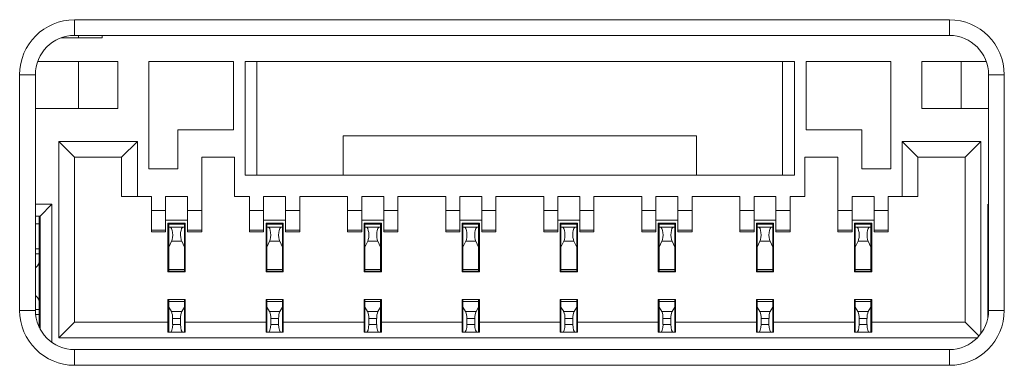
# Model space of a CAD drawing. Extents: x 0 to 841, y 0 to 594.
# Tile 23 of 69: x 501.1 to 513.65, y 295.4 to 299.8. Entities that reach past the tile are written whole.
import ezdxf

# ---------------------------------------------------------------- set-up
doc = ezdxf.new("R2010")
doc.units = 0

msp = doc.modelspace()

# ---------------------------------------------------------------- linework, layer by layer
at = {"color": 7, "lineweight": 13, "ltscale": 0.278749}
for p, q in [((512.948, 299.802), (501.798, 299.802)), ((512.948, 299.602), (501.798, 299.602)), ((501.798, 295.602), (512.948, 295.602)), ((501.798, 295.402), (512.948, 295.402))]:
    msp.add_line(p, q, dxfattribs=at)
at = {"color": 7, "lineweight": 13, "ltscale": 0.005}
for p, q in [((501.798, 299.602), (501.798, 299.802)), ((512.948, 299.602), (512.948, 299.802)), ((501.298, 299.102), (501.098, 299.102)), ((513.448, 299.102), (513.648, 299.102)), ((502.398, 297.552), (502.598, 297.552)), ((512.348, 297.552), (512.548, 297.552)), ((503.198, 297.212), (502.998, 297.212)), ((503.198, 297.198), (502.998, 297.198)), ((504.448, 297.212), (504.248, 297.212)), ((504.448, 297.198), (504.248, 297.198)), ((505.698, 297.212), (505.498, 297.212)), ((505.698, 297.198), (505.498, 297.198)), ((506.948, 297.212), (506.748, 297.212)), ((506.948, 297.198), (506.748, 297.198)), ((508.198, 297.212), (507.998, 297.212)), ((508.198, 297.198), (507.998, 297.198)), ((509.448, 297.212), (509.248, 297.212)), ((509.448, 297.198), (509.248, 297.198)), ((510.698, 297.212), (510.498, 297.212)), ((510.698, 297.198), (510.498, 297.198)), ((511.948, 297.212), (511.748, 297.212)), ((511.948, 297.198), (511.748, 297.198)), ((502.998, 296.62), (503.198, 296.62)), ((502.998, 296.602), (503.198, 296.602)), ((504.248, 296.62), (504.448, 296.62)), ((504.248, 296.602), (504.448, 296.602)), ((505.498, 296.62), (505.698, 296.62)), ((505.498, 296.602), (505.698, 296.602)), ((506.748, 296.62), (506.948, 296.62)), ((506.748, 296.602), (506.948, 296.602)), ((507.998, 296.62), (508.198, 296.62)), ((507.998, 296.602), (508.198, 296.602)), ((509.248, 296.62), (509.448, 296.62)), ((509.248, 296.602), (509.448, 296.602)), ((510.498, 296.62), (510.698, 296.62)), ((510.498, 296.602), (510.698, 296.602)), ((511.748, 296.62), (511.948, 296.62)), ((511.748, 296.602), (511.948, 296.602)), ((502.998, 296.242), (503.198, 296.242)), ((503.198, 296.216), (502.998, 296.216)), ((504.248, 296.242), (504.448, 296.242)), ((504.448, 296.216), (504.248, 296.216)), ((505.498, 296.242), (505.698, 296.242)), ((505.698, 296.216), (505.498, 296.216)), ((506.748, 296.242), (506.948, 296.242)), ((506.948, 296.216), (506.748, 296.216)), ((507.998, 296.242), (508.198, 296.242)), ((508.198, 296.216), (507.998, 296.216)), ((509.248, 296.242), (509.448, 296.242)), ((509.448, 296.216), (509.248, 296.216)), ((510.498, 296.242), (510.698, 296.242)), ((510.698, 296.216), (510.498, 296.216)), ((511.748, 296.242), (511.948, 296.242)), ((511.948, 296.216), (511.748, 296.216)), ((501.298, 296.102), (501.098, 296.102)), ((513.448, 296.102), (513.648, 296.102)), ((501.798, 295.602), (501.798, 295.402)), ((512.948, 295.602), (512.948, 295.402))]:
    msp.add_line(p, q, dxfattribs=at)
at = {"color": 7, "lineweight": 13, "ltscale": 0.013014}
msp.add_line((502.148, 299.572), (501.628, 299.572), dxfattribs=at)
at = {"color": 7, "lineweight": 13, "ltscale": 0.000749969}
for p, q in [((501.848, 299.572), (501.848, 299.602)), ((502.148, 299.602), (502.148, 299.572))]:
    msp.add_line(p, q, dxfattribs=at)
at = {"color": 7, "lineweight": 13, "ltscale": 0.025505}
msp.add_line((501.328, 299.272), (502.348, 299.272), dxfattribs=at)
at = {"color": 7, "lineweight": 13, "ltscale": 0.015}
for p, q in [((501.848, 298.672), (501.848, 299.272)), ((502.348, 299.272), (502.348, 298.672)), ((512.598, 298.672), (512.598, 299.272)), ((513.098, 299.272), (513.098, 298.672))]:
    msp.add_line(p, q, dxfattribs=at)
at = {"color": 7, "lineweight": 13, "ltscale": 0.03425}
for p, q in [((502.743, 297.902), (502.743, 299.272)), ((512.203, 299.272), (512.203, 297.902))]:
    msp.add_line(p, q, dxfattribs=at)
at = {"color": 7, "lineweight": 13, "ltscale": 0.027}
for p, q in [((502.743, 299.272), (503.823, 299.272)), ((511.123, 299.272), (512.203, 299.272))]:
    msp.add_line(p, q, dxfattribs=at)
at = {"color": 7, "lineweight": 13, "ltscale": 0.02175}
for p, q in [((503.823, 299.272), (503.823, 298.402)), ((511.123, 298.402), (511.123, 299.272))]:
    msp.add_line(p, q, dxfattribs=at)
at = {"color": 7, "lineweight": 13, "ltscale": 0.03625}
for p, q in [((503.973, 297.822), (503.973, 299.272)), ((504.123, 299.272), (504.123, 297.822)), ((510.823, 297.822), (510.823, 299.272)), ((510.973, 299.272), (510.973, 297.822))]:
    msp.add_line(p, q, dxfattribs=at)
at = {"color": 7, "lineweight": 13, "ltscale": 0.175}
for p, q in [((503.973, 299.272), (510.973, 299.272)), ((510.973, 297.822), (503.973, 297.822))]:
    msp.add_line(p, q, dxfattribs=at)
at = {"color": 7, "lineweight": 13, "ltscale": 0.020505}
msp.add_line((512.598, 299.272), (513.419, 299.272), dxfattribs=at)
at = {"color": 7, "lineweight": 13, "ltscale": 0.075}
for p, q in [((501.098, 299.102), (501.098, 296.102)), ((501.298, 299.102), (501.298, 296.102)), ((513.448, 296.102), (513.448, 299.102)), ((513.648, 296.102), (513.648, 299.102))]:
    msp.add_line(p, q, dxfattribs=at)
at = {"color": 7, "lineweight": 13, "ltscale": 0.02625}
msp.add_line((502.348, 298.672), (501.298, 298.672), dxfattribs=at)
at = {"color": 7, "lineweight": 13, "ltscale": 0.021249}
msp.add_line((513.448, 298.672), (512.598, 298.672), dxfattribs=at)
at = {"color": 7, "lineweight": 13, "ltscale": 0.01775}
for p, q in [((503.823, 298.402), (503.113, 298.402)), ((511.833, 298.402), (511.123, 298.402))]:
    msp.add_line(p, q, dxfattribs=at)
at = {"color": 7, "lineweight": 13, "ltscale": 0.0125}
for p, q in [((503.113, 298.402), (503.113, 297.902)), ((505.223, 298.322), (505.223, 297.822)), ((509.723, 297.822), (509.723, 298.322)), ((511.833, 297.902), (511.833, 298.402)), ((502.398, 298.052), (502.398, 297.552)), ((503.838, 298.052), (503.838, 297.552)), ((511.108, 297.552), (511.108, 298.052)), ((512.548, 298.052), (512.548, 297.552))]:
    msp.add_line(p, q, dxfattribs=at)
at = {"color": 7, "lineweight": 13, "ltscale": 0.1125}
msp.add_line((509.723, 298.322), (505.223, 298.322), dxfattribs=at)
at = {"color": 7, "lineweight": 13, "ltscale": 0.0625}
msp.add_line((501.598, 295.752), (501.598, 298.252), dxfattribs=at)
at = {"color": 7, "lineweight": 13, "ltscale": 0.025}
for p, q in [((501.598, 298.252), (502.598, 298.252)), ((512.348, 298.252), (513.348, 298.252))]:
    msp.add_line(p, q, dxfattribs=at)
at = {"color": 7, "lineweight": 13, "ltscale": 0.007071}
for p, q in [((501.798, 298.052), (501.598, 298.252)), ((502.398, 298.052), (502.598, 298.252)), ((512.348, 298.252), (512.548, 298.052)), ((513.348, 298.252), (513.148, 298.052)), ((501.798, 295.952), (501.598, 295.752))]:
    msp.add_line(p, q, dxfattribs=at)
at = {"color": 7, "lineweight": 13, "ltscale": 0.0175}
for p, q in [((502.598, 298.252), (502.598, 297.552)), ((512.348, 297.552), (512.348, 298.252))]:
    msp.add_line(p, q, dxfattribs=at)
at = {"color": 7, "lineweight": 13, "ltscale": 0.06125}
msp.add_line((513.348, 298.252), (513.348, 295.802), dxfattribs=at)
at = {"color": 7, "lineweight": 13, "ltscale": 0.0525}
for p, q in [((501.798, 295.952), (501.798, 298.052)), ((513.148, 295.952), (513.148, 298.052))]:
    msp.add_line(p, q, dxfattribs=at)
at = {"color": 7, "lineweight": 13, "ltscale": 0.014999}
for p, q in [((502.398, 298.052), (501.798, 298.052)), ((512.548, 298.052), (513.148, 298.052))]:
    msp.add_line(p, q, dxfattribs=at)
at = {"color": 7, "lineweight": 13, "ltscale": 0.016922}
for p, q in [((503.418, 297.375), (503.418, 298.052)), ((511.528, 298.052), (511.528, 297.375))]:
    msp.add_line(p, q, dxfattribs=at)
at = {"color": 7, "lineweight": 13, "ltscale": 0.0105}
for p, q in [((503.418, 298.052), (503.838, 298.052)), ((511.108, 298.052), (511.528, 298.052))]:
    msp.add_line(p, q, dxfattribs=at)
at = {"color": 7, "lineweight": 13, "ltscale": 0.009251}
msp.add_line((503.113, 297.902), (502.743, 297.902), dxfattribs=at)
at = {"color": 7, "lineweight": 13, "ltscale": 0.00925}
msp.add_line((512.203, 297.902), (511.833, 297.902), dxfattribs=at)
at = {"color": 7, "lineweight": 13, "ltscale": 0.00525}
msp.add_line((501.298, 297.452), (501.508, 297.452), dxfattribs=at)
at = {"color": 7, "lineweight": 13, "ltscale": 0.005303}
msp.add_line((501.508, 297.452), (501.358, 297.302), dxfattribs=at)
at = {"color": 7, "lineweight": 13, "ltscale": 0.043932}
msp.add_line((501.508, 297.452), (501.508, 295.695), dxfattribs=at)
at = {"color": 7, "lineweight": 13, "ltscale": 0.0045}
for p, q in [((502.598, 297.552), (502.778, 297.552)), ((512.168, 297.552), (512.348, 297.552)), ((502.778, 297.375), (502.958, 297.375)), ((503.238, 297.375), (503.418, 297.375)), ((504.028, 297.375), (504.208, 297.375)), ((504.488, 297.375), (504.668, 297.375)), ((505.278, 297.375), (505.458, 297.375)), ((505.738, 297.375), (505.918, 297.375)), ((506.528, 297.375), (506.708, 297.375)), ((506.988, 297.375), (507.168, 297.375)), ((507.778, 297.375), (507.958, 297.375)), ((508.238, 297.375), (508.418, 297.375)), ((509.028, 297.375), (509.208, 297.375)), ((509.488, 297.375), (509.668, 297.375)), ((510.278, 297.375), (510.458, 297.375)), ((510.738, 297.375), (510.918, 297.375)), ((511.528, 297.375), (511.708, 297.375)), ((511.988, 297.375), (512.168, 297.375)), ((502.778, 297.123), (502.958, 297.123)), ((502.958, 297.102), (502.778, 297.102)), ((503.238, 297.123), (503.418, 297.123)), ((503.418, 297.102), (503.238, 297.102)), ((504.028, 297.123), (504.208, 297.123)), ((504.208, 297.102), (504.028, 297.102)), ((504.488, 297.123), (504.668, 297.123)), ((504.668, 297.102), (504.488, 297.102)), ((505.278, 297.123), (505.458, 297.123)), ((505.458, 297.102), (505.278, 297.102)), ((505.738, 297.123), (505.918, 297.123)), ((505.918, 297.102), (505.738, 297.102)), ((506.528, 297.123), (506.708, 297.123)), ((506.708, 297.102), (506.528, 297.102)), ((506.988, 297.123), (507.168, 297.123)), ((507.168, 297.102), (506.988, 297.102)), ((507.778, 297.123), (507.958, 297.123)), ((507.958, 297.102), (507.778, 297.102)), ((508.238, 297.123), (508.418, 297.123)), ((508.418, 297.102), (508.238, 297.102)), ((509.028, 297.123), (509.208, 297.123)), ((509.208, 297.102), (509.028, 297.102)), ((509.488, 297.123), (509.668, 297.123)), ((509.668, 297.102), (509.488, 297.102)), ((510.278, 297.123), (510.458, 297.123)), ((510.458, 297.102), (510.278, 297.102)), ((510.738, 297.123), (510.918, 297.123)), ((510.918, 297.102), (510.738, 297.102)), ((511.528, 297.123), (511.708, 297.123)), ((511.708, 297.102), (511.528, 297.102)), ((511.988, 297.123), (512.168, 297.123)), ((511.988, 297.102), (512.168, 297.102))]:
    msp.add_line(p, q, dxfattribs=at)
at = {"color": 7, "lineweight": 13, "ltscale": 0.004422}
for p, q in [((502.778, 297.552), (502.778, 297.375)), ((502.958, 297.375), (502.958, 297.552)), ((503.238, 297.552), (503.238, 297.375)), ((504.028, 297.552), (504.028, 297.375)), ((504.208, 297.375), (504.208, 297.552)), ((504.488, 297.552), (504.488, 297.375)), ((504.668, 297.375), (504.668, 297.552)), ((505.278, 297.552), (505.278, 297.375)), ((505.458, 297.375), (505.458, 297.552)), ((505.738, 297.552), (505.738, 297.375)), ((505.918, 297.375), (505.918, 297.552)), ((506.528, 297.552), (506.528, 297.375)), ((506.708, 297.375), (506.708, 297.552)), ((506.988, 297.552), (506.988, 297.375)), ((507.168, 297.375), (507.168, 297.552)), ((507.778, 297.552), (507.778, 297.375)), ((507.958, 297.375), (507.958, 297.552)), ((508.238, 297.552), (508.238, 297.375)), ((508.418, 297.375), (508.418, 297.552)), ((509.028, 297.552), (509.028, 297.375)), ((509.208, 297.375), (509.208, 297.552)), ((509.488, 297.552), (509.488, 297.375)), ((509.668, 297.375), (509.668, 297.552)), ((510.278, 297.552), (510.278, 297.375)), ((510.458, 297.375), (510.458, 297.552)), ((510.738, 297.552), (510.738, 297.375)), ((510.918, 297.375), (510.918, 297.552)), ((511.708, 297.375), (511.708, 297.552)), ((511.988, 297.552), (511.988, 297.375)), ((512.168, 297.375), (512.168, 297.552))]:
    msp.add_line(p, q, dxfattribs=at)
at = {"color": 7, "lineweight": 13, "ltscale": 0.007001}
for p, q in [((502.958, 297.552), (503.238, 297.552)), ((504.208, 297.552), (504.488, 297.552)), ((505.458, 297.552), (505.738, 297.552)), ((506.708, 297.552), (506.988, 297.552)), ((507.958, 297.552), (508.238, 297.552)), ((509.208, 297.552), (509.488, 297.552)), ((510.458, 297.552), (510.738, 297.552)), ((511.708, 297.552), (511.988, 297.552)), ((503.238, 297.252), (502.958, 297.252)), ((504.488, 297.252), (504.208, 297.252)), ((505.738, 297.252), (505.458, 297.252)), ((506.988, 297.252), (506.708, 297.252)), ((508.238, 297.252), (507.958, 297.252)), ((509.488, 297.252), (509.208, 297.252)), ((510.738, 297.252), (510.458, 297.252)), ((511.988, 297.252), (511.708, 297.252))]:
    msp.add_line(p, q, dxfattribs=at)
at = {"color": 7, "lineweight": 13, "ltscale": 0.00475}
for p, q in [((503.838, 297.552), (504.028, 297.552)), ((510.918, 297.552), (511.108, 297.552))]:
    msp.add_line(p, q, dxfattribs=at)
at = {"color": 7, "lineweight": 13, "ltscale": 0.01525}
for p, q in [((504.668, 297.552), (505.278, 297.552)), ((505.918, 297.552), (506.528, 297.552)), ((507.168, 297.552), (507.778, 297.552)), ((508.418, 297.552), (509.028, 297.552)), ((509.668, 297.552), (510.278, 297.552))]:
    msp.add_line(p, q, dxfattribs=at)
at = {"color": 7, "lineweight": 13, "ltscale": 0.036237}
msp.add_line((513.438, 296.003), (513.438, 297.452), dxfattribs=at)
at = {"color": 7, "lineweight": 13, "ltscale": 0.000352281}
msp.add_line((513.448, 297.442), (513.438, 297.452), dxfattribs=at)
at = {"color": 7, "lineweight": 13, "ltscale": 0.006304}
for p, q in [((502.778, 297.375), (502.778, 297.123)), ((502.958, 297.123), (502.958, 297.375)), ((503.238, 297.375), (503.238, 297.123)), ((503.418, 297.123), (503.418, 297.375)), ((504.028, 297.375), (504.028, 297.123)), ((504.208, 297.123), (504.208, 297.375)), ((504.488, 297.375), (504.488, 297.123)), ((504.668, 297.123), (504.668, 297.375)), ((505.278, 297.375), (505.278, 297.123)), ((505.458, 297.123), (505.458, 297.375)), ((505.738, 297.375), (505.738, 297.123)), ((505.918, 297.123), (505.918, 297.375)), ((506.528, 297.375), (506.528, 297.123)), ((506.708, 297.123), (506.708, 297.375)), ((506.988, 297.375), (506.988, 297.123)), ((507.168, 297.123), (507.168, 297.375)), ((507.778, 297.375), (507.778, 297.123)), ((507.958, 297.123), (507.958, 297.375)), ((508.238, 297.375), (508.238, 297.123)), ((508.418, 297.123), (508.418, 297.375)), ((509.028, 297.375), (509.028, 297.123)), ((509.208, 297.123), (509.208, 297.375)), ((509.488, 297.375), (509.488, 297.123)), ((509.668, 297.123), (509.668, 297.375)), ((510.278, 297.375), (510.278, 297.123)), ((510.458, 297.123), (510.458, 297.375)), ((510.738, 297.375), (510.738, 297.123)), ((510.918, 297.123), (510.918, 297.375)), ((511.528, 297.375), (511.528, 297.123)), ((511.708, 297.123), (511.708, 297.375)), ((511.988, 297.375), (511.988, 297.123)), ((512.168, 297.123), (512.168, 297.375))]:
    msp.add_line(p, q, dxfattribs=at)
at = {"color": 7, "lineweight": 13, "ltscale": 0.00125}
for p, q in [((501.298, 297.302), (501.348, 297.302)), ((501.348, 297.202), (501.298, 297.202)), ((501.298, 296.884), (501.348, 296.884)), ((501.298, 296.821), (501.348, 296.821)), ((501.298, 296.114), (501.348, 296.114))]:
    msp.add_line(p, q, dxfattribs=at)
at = {"color": 7, "lineweight": 13, "ltscale": 0.000250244}
for p, q in [((501.348, 297.302), (501.358, 297.302)), ((501.348, 296.702), (501.358, 296.702)), ((501.348, 296.092), (501.358, 296.092))]:
    msp.add_line(p, q, dxfattribs=at)
at = {"color": 7, "lineweight": 13, "ltscale": 0.0025}
msp.add_line((501.348, 297.302), (501.348, 297.202), dxfattribs=at)
at = {"color": 7, "lineweight": 13, "ltscale": 0.007955}
msp.add_line((501.348, 297.202), (501.348, 296.884), dxfattribs=at)
at = {"color": 7, "lineweight": 13, "ltscale": 0.035937}
msp.add_line((501.358, 295.865), (501.358, 297.302), dxfattribs=at)
at = {"color": 7, "lineweight": 13, "ltscale": 0.005499}
for p, q in [((502.988, 297.212), (503.208, 297.212)), ((504.238, 297.212), (504.458, 297.212)), ((505.488, 297.212), (505.708, 297.212)), ((506.738, 297.212), (506.958, 297.212)), ((507.988, 297.212), (508.208, 297.212)), ((509.238, 297.212), (509.458, 297.212)), ((510.488, 297.212), (510.708, 297.212)), ((511.738, 297.212), (511.958, 297.212)), ((503.208, 296.592), (502.988, 296.592)), ((504.458, 296.592), (504.238, 296.592)), ((505.708, 296.592), (505.488, 296.592)), ((506.958, 296.592), (506.738, 296.592)), ((508.208, 296.592), (507.988, 296.592)), ((509.458, 296.592), (509.238, 296.592)), ((510.708, 296.592), (510.488, 296.592)), ((511.958, 296.592), (511.738, 296.592)), ((503.208, 295.822), (502.988, 295.822)), ((504.458, 295.822), (504.238, 295.822)), ((505.708, 295.822), (505.488, 295.822)), ((506.958, 295.822), (506.738, 295.822)), ((508.208, 295.822), (507.988, 295.822)), ((509.458, 295.822), (509.238, 295.822)), ((510.708, 295.822), (510.488, 295.822)), ((511.958, 295.822), (511.738, 295.822))]:
    msp.add_line(p, q, dxfattribs=at)
at = {"color": 7, "lineweight": 13, "ltscale": 0.0155}
for p, q in [((502.988, 296.592), (502.988, 297.212)), ((503.208, 297.212), (503.208, 296.592)), ((504.238, 296.592), (504.238, 297.212)), ((504.458, 297.212), (504.458, 296.592)), ((505.488, 296.592), (505.488, 297.212)), ((505.708, 297.212), (505.708, 296.592)), ((506.738, 296.592), (506.738, 297.212)), ((506.958, 297.212), (506.958, 296.592)), ((507.988, 296.592), (507.988, 297.212)), ((508.208, 297.212), (508.208, 296.592)), ((509.238, 296.592), (509.238, 297.212)), ((509.458, 297.212), (509.458, 296.592)), ((510.488, 296.592), (510.488, 297.212)), ((510.708, 297.212), (510.708, 296.592)), ((511.738, 296.592), (511.738, 297.212)), ((511.958, 297.212), (511.958, 296.592))]:
    msp.add_line(p, q, dxfattribs=at)
at = {"color": 7, "lineweight": 13, "ltscale": 0.00033493}
for p, q in [((502.998, 297.198), (502.998, 297.212)), ((503.198, 297.212), (503.198, 297.198)), ((504.248, 297.198), (504.248, 297.212)), ((504.448, 297.212), (504.448, 297.198)), ((505.498, 297.198), (505.498, 297.212)), ((505.698, 297.212), (505.698, 297.198)), ((506.748, 297.198), (506.748, 297.212)), ((506.948, 297.212), (506.948, 297.198)), ((507.998, 297.198), (507.998, 297.212)), ((508.198, 297.212), (508.198, 297.198)), ((509.248, 297.198), (509.248, 297.212)), ((509.448, 297.212), (509.448, 297.198)), ((510.498, 297.198), (510.498, 297.212)), ((510.698, 297.212), (510.698, 297.198)), ((511.748, 297.198), (511.748, 297.212)), ((511.948, 297.212), (511.948, 297.198))]:
    msp.add_line(p, q, dxfattribs=at)
at = {"color": 7, "lineweight": 13, "ltscale": 0.00099411}
for p, q in [((502.998, 297.198), (502.998, 297.159)), ((503.198, 297.159), (503.198, 297.198)), ((504.248, 297.198), (504.248, 297.159)), ((504.448, 297.159), (504.448, 297.198)), ((505.498, 297.198), (505.498, 297.159)), ((505.698, 297.159), (505.698, 297.198)), ((506.748, 297.198), (506.748, 297.159)), ((506.948, 297.159), (506.948, 297.198)), ((507.998, 297.198), (507.998, 297.159)), ((508.198, 297.159), (508.198, 297.198)), ((509.248, 297.198), (509.248, 297.159)), ((509.448, 297.159), (509.448, 297.198)), ((510.498, 297.198), (510.498, 297.159)), ((510.698, 297.159), (510.698, 297.198)), ((511.748, 297.198), (511.748, 297.159)), ((511.948, 297.159), (511.948, 297.198))]:
    msp.add_line(p, q, dxfattribs=at)
at = {"color": 7, "lineweight": 13, "ltscale": 0.000524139}
for p, q in [((502.778, 297.123), (502.778, 297.102)), ((502.958, 297.102), (502.958, 297.123)), ((503.238, 297.123), (503.238, 297.102)), ((503.418, 297.102), (503.418, 297.123)), ((504.028, 297.123), (504.028, 297.102)), ((504.208, 297.102), (504.208, 297.123)), ((504.488, 297.123), (504.488, 297.102)), ((504.668, 297.102), (504.668, 297.123)), ((505.278, 297.123), (505.278, 297.102)), ((505.458, 297.102), (505.458, 297.123)), ((505.738, 297.123), (505.738, 297.102)), ((505.918, 297.102), (505.918, 297.123)), ((506.528, 297.123), (506.528, 297.102)), ((506.708, 297.102), (506.708, 297.123)), ((506.988, 297.123), (506.988, 297.102)), ((507.168, 297.102), (507.168, 297.123)), ((507.778, 297.123), (507.778, 297.102)), ((507.958, 297.102), (507.958, 297.123)), ((508.238, 297.123), (508.238, 297.102)), ((508.418, 297.102), (508.418, 297.123)), ((509.028, 297.123), (509.028, 297.102)), ((509.208, 297.102), (509.208, 297.123)), ((509.488, 297.123), (509.488, 297.102)), ((509.668, 297.102), (509.668, 297.123)), ((510.278, 297.123), (510.278, 297.102)), ((510.458, 297.102), (510.458, 297.123)), ((510.738, 297.123), (510.738, 297.102)), ((510.918, 297.102), (510.918, 297.123)), ((511.528, 297.123), (511.528, 297.102)), ((511.708, 297.102), (511.708, 297.123)), ((511.988, 297.123), (511.988, 297.102)), ((512.168, 297.102), (512.168, 297.123))]:
    msp.add_line(p, q, dxfattribs=at)
at = {"color": 7, "lineweight": 13, "ltscale": 0.000355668}
for p, q in [((503.012, 297.162), (502.998, 297.159)), ((503.185, 297.162), (503.198, 297.159)), ((504.262, 297.162), (504.248, 297.159)), ((504.435, 297.162), (504.448, 297.159)), ((505.512, 297.162), (505.498, 297.159)), ((505.685, 297.162), (505.698, 297.159)), ((506.762, 297.162), (506.748, 297.159)), ((506.935, 297.162), (506.948, 297.159)), ((508.012, 297.162), (507.998, 297.159)), ((508.185, 297.162), (508.198, 297.159)), ((509.262, 297.162), (509.248, 297.159)), ((509.435, 297.162), (509.448, 297.159)), ((510.512, 297.162), (510.498, 297.159)), ((510.685, 297.162), (510.698, 297.159)), ((511.762, 297.162), (511.748, 297.159)), ((511.935, 297.162), (511.948, 297.159))]:
    msp.add_line(p, q, dxfattribs=at)
at = {"color": 7, "lineweight": 13, "ltscale": 0.006328}
for p, q in [((502.998, 296.905), (502.998, 297.159)), ((503.198, 297.159), (503.198, 296.905)), ((504.248, 296.905), (504.248, 297.159)), ((504.448, 297.159), (504.448, 296.905)), ((505.498, 296.905), (505.498, 297.159)), ((505.698, 297.159), (505.698, 296.905)), ((506.748, 296.905), (506.748, 297.159)), ((506.948, 297.159), (506.948, 296.905)), ((507.998, 296.905), (507.998, 297.159)), ((508.198, 297.159), (508.198, 296.905)), ((509.248, 296.905), (509.248, 297.159)), ((509.448, 297.159), (509.448, 296.905)), ((510.498, 296.905), (510.498, 297.159)), ((510.698, 297.159), (510.698, 296.905)), ((511.748, 296.905), (511.748, 297.159)), ((511.948, 297.159), (511.948, 296.905))]:
    msp.add_line(p, q, dxfattribs=at)
at = {"color": 7, "lineweight": 13, "ltscale": 7.24792e-05}
for p, q in [((503.015, 297.163), (503.012, 297.163)), ((504.265, 297.163), (504.262, 297.163)), ((505.515, 297.163), (505.512, 297.163)), ((506.765, 297.163), (506.762, 297.163)), ((508.015, 297.163), (508.012, 297.163)), ((509.265, 297.163), (509.262, 297.163)), ((510.515, 297.163), (510.512, 297.163)), ((511.765, 297.163), (511.762, 297.163))]:
    msp.add_line(p, q, dxfattribs=at)
at = {"color": 7, "lineweight": 13, "ltscale": 0.004167}
for p, q in [((503.182, 297.163), (503.015, 297.163)), ((504.432, 297.163), (504.265, 297.163)), ((505.682, 297.163), (505.515, 297.163)), ((506.932, 297.163), (506.765, 297.163)), ((508.182, 297.163), (508.015, 297.163)), ((509.432, 297.163), (509.265, 297.163)), ((510.682, 297.163), (510.515, 297.163)), ((511.932, 297.163), (511.765, 297.163))]:
    msp.add_line(p, q, dxfattribs=at)
at = {"color": 7, "lineweight": 13, "ltscale": 7.31547e-05}
for p, q in [((503.185, 297.162), (503.182, 297.163)), ((504.435, 297.162), (504.432, 297.163)), ((505.685, 297.162), (505.682, 297.163)), ((506.935, 297.162), (506.932, 297.163)), ((508.185, 297.162), (508.182, 297.163)), ((509.435, 297.162), (509.432, 297.163)), ((510.685, 297.162), (510.682, 297.163)), ((511.935, 297.162), (511.932, 297.163))]:
    msp.add_line(p, q, dxfattribs=at)
at = {"color": 7, "lineweight": 13, "ltscale": 0.002082}
for p, q in [((502.998, 296.905), (503.034, 296.981)), ((503.163, 296.981), (503.198, 296.905)), ((504.248, 296.905), (504.284, 296.981)), ((504.413, 296.981), (504.448, 296.905)), ((505.498, 296.905), (505.534, 296.981)), ((505.663, 296.981), (505.698, 296.905)), ((506.748, 296.905), (506.784, 296.981)), ((506.913, 296.981), (506.948, 296.905)), ((507.998, 296.905), (508.034, 296.981)), ((508.163, 296.981), (508.198, 296.905)), ((509.248, 296.905), (509.284, 296.981)), ((509.413, 296.981), (509.448, 296.905)), ((510.498, 296.905), (510.534, 296.981)), ((510.663, 296.981), (510.698, 296.905)), ((511.748, 296.905), (511.784, 296.981)), ((511.913, 296.981), (511.948, 296.905))]:
    msp.add_line(p, q, dxfattribs=at)
at = {"color": 7, "lineweight": 13, "ltscale": 0.00321}
for p, q in [((503.163, 296.981), (503.034, 296.981)), ((504.413, 296.981), (504.284, 296.981)), ((505.663, 296.981), (505.534, 296.981)), ((506.913, 296.981), (506.784, 296.981)), ((508.163, 296.981), (508.034, 296.981)), ((509.413, 296.981), (509.284, 296.981)), ((510.663, 296.981), (510.534, 296.981)), ((511.913, 296.981), (511.784, 296.981))]:
    msp.add_line(p, q, dxfattribs=at)
at = {"color": 7, "lineweight": 13, "ltscale": 0.001575}
for p, q in [((501.348, 296.884), (501.348, 296.821)), ((501.348, 296.114), (501.348, 296.051))]:
    msp.add_line(p, q, dxfattribs=at)
at = {"color": 7, "lineweight": 13, "ltscale": 0.002844}
msp.add_line((501.348, 296.707), (501.348, 296.821), dxfattribs=at)
at = {"color": 7, "lineweight": 13, "ltscale": 0.007124}
for p, q in [((502.998, 296.905), (502.998, 296.62)), ((503.198, 296.62), (503.198, 296.905)), ((504.248, 296.905), (504.248, 296.62)), ((504.448, 296.62), (504.448, 296.905)), ((505.498, 296.905), (505.498, 296.62)), ((505.698, 296.62), (505.698, 296.905)), ((506.748, 296.905), (506.748, 296.62)), ((506.948, 296.62), (506.948, 296.905)), ((507.998, 296.905), (507.998, 296.62)), ((508.198, 296.62), (508.198, 296.905)), ((509.248, 296.905), (509.248, 296.62)), ((509.448, 296.62), (509.448, 296.905)), ((510.498, 296.905), (510.498, 296.62)), ((510.698, 296.62), (510.698, 296.905)), ((511.748, 296.905), (511.748, 296.62)), ((511.948, 296.62), (511.948, 296.905))]:
    msp.add_line(p, q, dxfattribs=at)
at = {"color": 7, "lineweight": 13, "ltscale": 0.000117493}
for p, q in [((501.348, 296.707), (501.344, 296.707)), ((501.344, 296.227), (501.348, 296.227))]:
    msp.add_line(p, q, dxfattribs=at)
at = {"color": 7, "lineweight": 13, "ltscale": 0.012}
msp.add_line((501.348, 296.707), (501.348, 296.227), dxfattribs=at)
at = {"color": 7, "lineweight": 13, "ltscale": 0.008739}
msp.add_line((501.298, 296.642), (501.298, 296.293), dxfattribs=at)
at = {"color": 7, "lineweight": 13, "ltscale": 0.000452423}
for p, q in [((502.998, 296.602), (502.998, 296.62)), ((503.198, 296.62), (503.198, 296.602)), ((504.248, 296.602), (504.248, 296.62)), ((504.448, 296.62), (504.448, 296.602)), ((505.498, 296.602), (505.498, 296.62)), ((505.698, 296.62), (505.698, 296.602)), ((506.748, 296.602), (506.748, 296.62)), ((506.948, 296.62), (506.948, 296.602)), ((507.998, 296.602), (507.998, 296.62)), ((508.198, 296.62), (508.198, 296.602)), ((509.248, 296.602), (509.248, 296.62)), ((509.448, 296.62), (509.448, 296.602)), ((510.498, 296.602), (510.498, 296.62)), ((510.698, 296.62), (510.698, 296.602)), ((511.748, 296.602), (511.748, 296.62)), ((511.948, 296.62), (511.948, 296.602))]:
    msp.add_line(p, q, dxfattribs=at)
at = {"color": 7, "lineweight": 13, "ltscale": 0.000241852}
for p, q in [((502.998, 296.602), (502.998, 296.593)), ((504.248, 296.602), (504.248, 296.593)), ((505.498, 296.602), (505.498, 296.593)), ((506.748, 296.602), (506.748, 296.593)), ((507.998, 296.602), (507.998, 296.593)), ((509.248, 296.602), (509.248, 296.593)), ((510.498, 296.602), (510.498, 296.593)), ((511.748, 296.602), (511.748, 296.593))]:
    msp.add_line(p, q, dxfattribs=at)
at = {"color": 7, "lineweight": 13, "ltscale": 0.000318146}
for p, q in [((503.198, 296.592), (503.198, 296.605)), ((504.448, 296.592), (504.448, 296.605)), ((505.698, 296.592), (505.698, 296.605)), ((506.948, 296.592), (506.948, 296.605)), ((508.198, 296.592), (508.198, 296.605)), ((509.448, 296.592), (509.448, 296.605)), ((510.698, 296.592), (510.698, 296.605)), ((511.948, 296.592), (511.948, 296.605))]:
    msp.add_line(p, q, dxfattribs=at)
at = {"color": 7, "lineweight": 13, "ltscale": 0.002843}
msp.add_line((501.348, 296.114), (501.348, 296.227), dxfattribs=at)
at = {"color": 7, "lineweight": 13, "ltscale": 0.00725}
for p, q in [((502.988, 295.952), (502.988, 296.242)), ((503.208, 296.242), (503.208, 295.952)), ((504.238, 295.952), (504.238, 296.242)), ((504.458, 296.242), (504.458, 295.952)), ((505.488, 295.952), (505.488, 296.242)), ((505.708, 296.242), (505.708, 295.952)), ((506.738, 295.952), (506.738, 296.242)), ((506.958, 296.242), (506.958, 295.952)), ((507.988, 295.952), (507.988, 296.242)), ((508.208, 296.242), (508.208, 295.952)), ((509.238, 295.952), (509.238, 296.242)), ((509.458, 296.242), (509.458, 295.952)), ((510.488, 295.952), (510.488, 296.242)), ((510.708, 296.242), (510.708, 295.952)), ((511.738, 295.952), (511.738, 296.242)), ((511.958, 296.242), (511.958, 295.952))]:
    msp.add_line(p, q, dxfattribs=at)
at = {"color": 7, "lineweight": 13, "ltscale": 0.000249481}
for p, q in [((502.988, 296.242), (502.998, 296.242)), ((503.198, 296.242), (503.208, 296.242)), ((504.238, 296.242), (504.248, 296.242)), ((504.448, 296.242), (504.458, 296.242)), ((505.488, 296.242), (505.498, 296.242)), ((505.698, 296.242), (505.708, 296.242)), ((506.738, 296.242), (506.748, 296.242)), ((506.948, 296.242), (506.958, 296.242)), ((507.988, 296.242), (507.998, 296.242)), ((508.198, 296.242), (508.208, 296.242)), ((509.238, 296.242), (509.248, 296.242)), ((509.448, 296.242), (509.458, 296.242)), ((510.488, 296.242), (510.498, 296.242)), ((510.698, 296.242), (510.708, 296.242)), ((511.738, 296.242), (511.748, 296.242)), ((511.948, 296.242), (511.958, 296.242))]:
    msp.add_line(p, q, dxfattribs=at)
at = {"color": 7, "lineweight": 13, "ltscale": 0.000669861}
for p, q in [((502.998, 296.216), (502.998, 296.242)), ((503.198, 296.242), (503.198, 296.216)), ((504.248, 296.216), (504.248, 296.242)), ((504.448, 296.242), (504.448, 296.216)), ((505.498, 296.216), (505.498, 296.242)), ((505.698, 296.242), (505.698, 296.216)), ((506.748, 296.216), (506.748, 296.242)), ((506.948, 296.242), (506.948, 296.216)), ((507.998, 296.216), (507.998, 296.242)), ((508.198, 296.242), (508.198, 296.216)), ((509.248, 296.216), (509.248, 296.242)), ((509.448, 296.242), (509.448, 296.216)), ((510.498, 296.216), (510.498, 296.242)), ((510.698, 296.242), (510.698, 296.216)), ((511.748, 296.216), (511.748, 296.242)), ((511.948, 296.242), (511.948, 296.216))]:
    msp.add_line(p, q, dxfattribs=at)
at = {"color": 7, "lineweight": 13, "ltscale": 0.001781}
for p, q in [((502.998, 296.216), (502.998, 296.144)), ((503.198, 296.144), (503.198, 296.216)), ((504.248, 296.216), (504.248, 296.144)), ((504.448, 296.144), (504.448, 296.216)), ((505.498, 296.216), (505.498, 296.144)), ((505.698, 296.144), (505.698, 296.216)), ((506.748, 296.216), (506.748, 296.144)), ((506.948, 296.144), (506.948, 296.216)), ((507.998, 296.216), (507.998, 296.144)), ((508.198, 296.144), (508.198, 296.216)), ((509.248, 296.216), (509.248, 296.144)), ((509.448, 296.144), (509.448, 296.216)), ((510.498, 296.216), (510.498, 296.144)), ((510.698, 296.144), (510.698, 296.216)), ((511.748, 296.216), (511.748, 296.144)), ((511.948, 296.144), (511.948, 296.216))]:
    msp.add_line(p, q, dxfattribs=at)
at = {"color": 7, "lineweight": 13, "ltscale": 0.001667}
for p, q in [((502.998, 296.144), (503.032, 296.087)), ((503.165, 296.087), (503.198, 296.144)), ((504.248, 296.144), (504.282, 296.087)), ((504.415, 296.087), (504.448, 296.144)), ((505.498, 296.144), (505.532, 296.087)), ((505.665, 296.087), (505.698, 296.144)), ((506.748, 296.144), (506.782, 296.087)), ((506.915, 296.087), (506.948, 296.144)), ((507.998, 296.144), (508.032, 296.087)), ((508.165, 296.087), (508.198, 296.144)), ((509.248, 296.144), (509.282, 296.087)), ((509.415, 296.087), (509.448, 296.144)), ((510.498, 296.144), (510.532, 296.087)), ((510.665, 296.087), (510.698, 296.144)), ((511.748, 296.144), (511.782, 296.087)), ((511.915, 296.087), (511.948, 296.144))]:
    msp.add_line(p, q, dxfattribs=at)
at = {"color": 7, "lineweight": 13, "ltscale": 0.008049}
for p, q in [((502.998, 295.822), (502.998, 296.144)), ((503.198, 296.144), (503.198, 295.822)), ((504.248, 295.822), (504.248, 296.144)), ((504.448, 296.144), (504.448, 295.822)), ((505.498, 295.822), (505.498, 296.144)), ((505.698, 296.144), (505.698, 295.822)), ((506.748, 295.822), (506.748, 296.144)), ((506.948, 296.144), (506.948, 295.822)), ((507.998, 295.822), (507.998, 296.144)), ((508.198, 296.144), (508.198, 295.822)), ((509.248, 295.822), (509.248, 296.144)), ((509.448, 296.144), (509.448, 295.822)), ((510.498, 295.822), (510.498, 296.144)), ((510.698, 296.144), (510.698, 295.822)), ((511.748, 295.822), (511.748, 296.144)), ((511.948, 296.144), (511.948, 295.822))]:
    msp.add_line(p, q, dxfattribs=at)
at = {"color": 7, "lineweight": 13, "ltscale": 0.003333}
for p, q in [((503.032, 296.087), (503.165, 296.087)), ((504.282, 296.087), (504.415, 296.087)), ((505.532, 296.087), (505.665, 296.087)), ((506.782, 296.087), (506.915, 296.087)), ((508.032, 296.087), (508.165, 296.087)), ((509.282, 296.087), (509.415, 296.087)), ((510.532, 296.087), (510.665, 296.087)), ((511.782, 296.087), (511.915, 296.087))]:
    msp.add_line(p, q, dxfattribs=at)
at = {"color": 7, "lineweight": 13, "ltscale": 0.001183}
msp.add_line((501.348, 296.051), (501.301, 296.051), dxfattribs=at)
at = {"color": 7, "lineweight": 13, "ltscale": 0.004154}
msp.add_line((501.348, 296.051), (501.348, 295.884), dxfattribs=at)
at = {"color": 7, "lineweight": 13, "ltscale": 0.02975}
for p, q in [((501.798, 295.952), (502.988, 295.952)), ((511.958, 295.952), (513.148, 295.952))]:
    msp.add_line(p, q, dxfattribs=at)
at = {"color": 7, "lineweight": 13, "ltscale": 0.00325}
for p, q in [((502.988, 295.822), (502.988, 295.952)), ((503.208, 295.952), (503.208, 295.822)), ((504.238, 295.822), (504.238, 295.952)), ((504.458, 295.952), (504.458, 295.822)), ((505.488, 295.822), (505.488, 295.952)), ((505.708, 295.952), (505.708, 295.822)), ((506.738, 295.822), (506.738, 295.952)), ((506.958, 295.952), (506.958, 295.822)), ((507.988, 295.822), (507.988, 295.952)), ((508.208, 295.952), (508.208, 295.822)), ((509.238, 295.822), (509.238, 295.952)), ((509.458, 295.952), (509.458, 295.822)), ((510.488, 295.822), (510.488, 295.952)), ((510.708, 295.952), (510.708, 295.822)), ((511.738, 295.822), (511.738, 295.952)), ((511.958, 295.952), (511.958, 295.822))]:
    msp.add_line(p, q, dxfattribs=at)
at = {"color": 7, "lineweight": 13, "ltscale": 0.00194}
for p, q in [((503.048, 295.922), (503.048, 296)), ((503.148, 296), (503.148, 295.922)), ((504.298, 295.922), (504.298, 296)), ((504.398, 296), (504.398, 295.922)), ((505.548, 295.922), (505.548, 296)), ((505.648, 296), (505.648, 295.922)), ((506.798, 295.922), (506.798, 296)), ((506.898, 296), (506.898, 295.922)), ((508.048, 295.922), (508.048, 296)), ((508.148, 296), (508.148, 295.922)), ((509.298, 295.922), (509.298, 296)), ((509.398, 296), (509.398, 295.922)), ((510.548, 295.922), (510.548, 296)), ((510.648, 296), (510.648, 295.922)), ((511.798, 295.922), (511.798, 296)), ((511.898, 296), (511.898, 295.922))]:
    msp.add_line(p, q, dxfattribs=at)
at = {"color": 7, "lineweight": 13, "ltscale": 0.002499}
for p, q in [((503.148, 296), (503.048, 296)), ((504.398, 296), (504.298, 296)), ((505.648, 296), (505.548, 296)), ((506.898, 296), (506.798, 296)), ((508.148, 296), (508.048, 296)), ((509.398, 296), (509.298, 296)), ((510.648, 296), (510.548, 296)), ((511.898, 296), (511.798, 296)), ((503.048, 295.922), (503.148, 295.922)), ((504.298, 295.922), (504.398, 295.922)), ((505.548, 295.922), (505.648, 295.922)), ((506.798, 295.922), (506.898, 295.922)), ((508.048, 295.922), (508.148, 295.922)), ((509.298, 295.922), (509.398, 295.922)), ((510.548, 295.922), (510.648, 295.922)), ((511.798, 295.922), (511.898, 295.922))]:
    msp.add_line(p, q, dxfattribs=at)
at = {"color": 7, "lineweight": 13, "ltscale": 0.025751}
for p, q in [((503.208, 295.952), (504.238, 295.952)), ((504.458, 295.952), (505.488, 295.952)), ((505.708, 295.952), (506.738, 295.952)), ((506.958, 295.952), (507.988, 295.952)), ((508.208, 295.952), (509.238, 295.952)), ((509.458, 295.952), (510.488, 295.952)), ((510.708, 295.952), (511.738, 295.952))]:
    msp.add_line(p, q, dxfattribs=at)
at = {"color": 7, "lineweight": 13, "ltscale": 0.006282}
msp.add_line((513.148, 295.952), (513.326, 295.775), dxfattribs=at)
at = {"color": 7, "lineweight": 13, "ltscale": 0.292677}
msp.add_line((513.306, 295.752), (501.598, 295.752), dxfattribs=at)
at = {"color": 7, "lineweight": 13}
for centre, radius, start, end in [((501.798, 299.102), 0.7, 90, 180), ((512.948, 299.102), 0.7, 0, 90), ((501.798, 299.102), 0.5, 90, 180), ((512.948, 299.102), 0.5, 0, 90), ((501.227, 296.74), 0.122, 306.1767, 344.2334), ((501.228, 296.195), 0.12, 15.4793, 54.0642), ((501.798, 296.102), 0.7, 180, 270), ((501.798, 296.102), 0.5, 180, 270), ((502.854, 296.009), 0.194, 357.1802, 23.4651), ((503.343, 296.009), 0.194, 156.5349, 182.8198), ((504.104, 296.009), 0.194, 357.1802, 23.4651), ((504.593, 296.009), 0.194, 156.5349, 182.8198), ((505.354, 296.009), 0.194, 357.1802, 23.4651), ((505.843, 296.009), 0.194, 156.5349, 182.8198), ((506.604, 296.009), 0.194, 357.1802, 23.4651), ((507.093, 296.009), 0.194, 156.5349, 182.8198), ((507.854, 296.009), 0.194, 357.1802, 23.4651), ((508.343, 296.009), 0.194, 156.5349, 182.8198), ((509.104, 296.009), 0.194, 357.1802, 23.4651), ((509.593, 296.009), 0.194, 156.5349, 182.8198), ((510.354, 296.009), 0.194, 357.1802, 23.4651), ((510.843, 296.009), 0.194, 156.5349, 182.8198), ((511.604, 296.009), 0.194, 357.1802, 23.4651), ((512.093, 296.009), 0.194, 156.5349, 182.8198), ((512.948, 296.102), 0.7, 270, 360), ((512.948, 296.102), 0.5, 270, 0)]:
    msp.add_arc(centre, radius, start, end, dxfattribs=at)
for centre, major_axis, start_param, end_param in [((503.015, 297.062), (0, -0.1), 0.610865, 3.141593), ((503.182, 297.062), (0, 0.1), 0, 2.530727), ((504.265, 297.062), (0, -0.1), 0.610865, 3.141593), ((504.432, 297.062), (0, 0.1), 0, 2.530727), ((505.515, 297.062), (0, -0.1), 0.610865, 3.141593), ((505.682, 297.062), (0, 0.1), 0, 2.530727), ((506.765, 297.062), (0, -0.1), 0.610865, 3.141593), ((506.932, 297.062), (0, 0.1), 0, 2.530727), ((508.015, 297.062), (0, -0.1), 0.610865, 3.141593), ((508.182, 297.062), (0, 0.1), 0, 2.530727), ((509.265, 297.062), (0, -0.1), 0.610865, 3.141593), ((509.432, 297.062), (0, 0.1), 0, 2.530727), ((510.515, 297.062), (0, -0.1), 0.610865, 3.141593), ((510.682, 297.062), (0, 0.1), 0, 2.530727), ((511.765, 297.062), (0, -0.1), 0.610865, 3.141593), ((511.932, 297.062), (0, 0.1), 0, 2.530727), ((503.015, 295.922), (0, 0.1), 3.141593, 4.712389), ((503.182, 295.922), (0, -0.1), 4.712389, 6.283185), ((504.265, 295.922), (0, 0.1), 3.141593, 4.712389), ((504.432, 295.922), (0, -0.1), 4.712389, 6.283185), ((505.515, 295.922), (0, 0.1), 3.141593, 4.712389), ((505.682, 295.922), (0, -0.1), 4.712389, 6.283185), ((506.765, 295.922), (0, 0.1), 3.141593, 4.712389), ((506.932, 295.922), (0, -0.1), 4.712389, 6.283185), ((508.015, 295.922), (0, 0.1), 3.141593, 4.712389), ((508.182, 295.922), (0, -0.1), 4.712389, 6.283185), ((509.265, 295.922), (0, 0.1), 3.141593, 4.712389), ((509.432, 295.922), (0, -0.1), 4.712389, 6.283185), ((510.515, 295.922), (0, 0.1), 3.141593, 4.712389), ((510.682, 295.922), (0, -0.1), 4.712389, 6.283185), ((511.765, 295.922), (0, 0.1), 3.141593, 4.712389), ((511.932, 295.922), (0, -0.1), 4.712389, 6.283185)]:
    msp.add_ellipse(centre, major_axis=major_axis, ratio=0.333333, start_param=start_param, end_param=end_param, dxfattribs=at)

doc.saveas('drawing.dxf')
